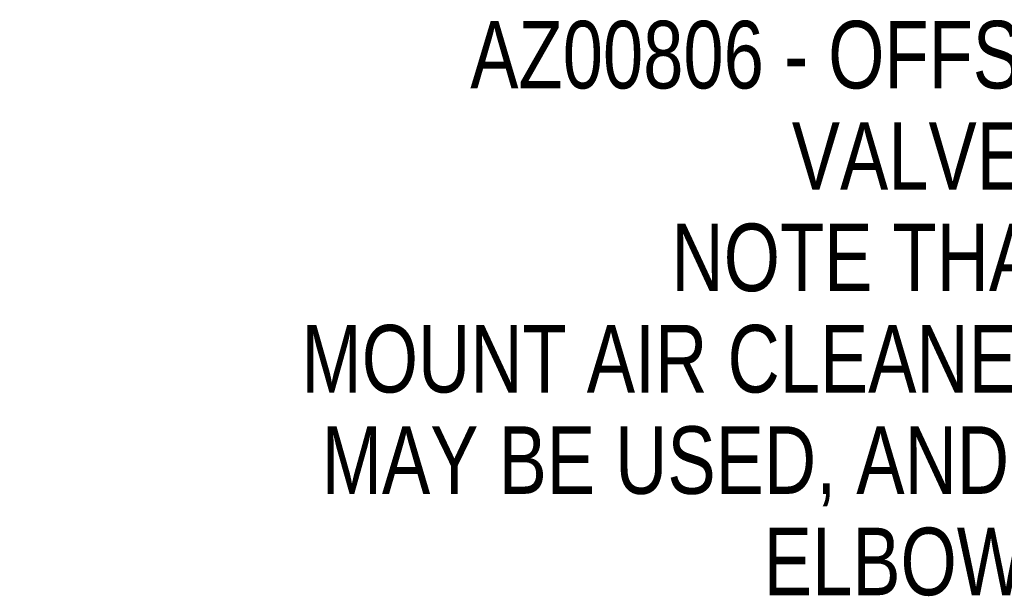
# Model space of a CAD drawing. Header units: inches. Extents: x 0 to 34, y 0 to 22.
# Tile 88 of 175: x 19.2 to 21.3, y 10.4 to 11.5. Entities that reach past the tile are written whole.
import ezdxf

# ---------------------------------------------------------------- set-up
doc = ezdxf.new("R2010")
doc.units = ezdxf.units.IN
doc.header["$LTSCALE"] = 1.87
doc.header["$MEASUREMENT"] = 0
doc.layers.get('0').update_dxf_attribs({"linetype": 'CONTINUOUS'})
doc.layers.add('94_3D_NOTES', color=7, linetype='CONTINUOUS')
doc.styles.get("Standard").update_dxf_attribs({"font": 'txt', "width": 0.8})
doc.dimstyles.get("Standard").update_dxf_attribs({"dimtxt": 0.14, "dimasz": 0.156, "dimexe": 0.125, "dimexo": 0.0625, "dimgap": 0.09, "dimtad": 0, "dimtih": 1, "dimtoh": 1, "dimdec": 3, "dimzin": 4, "dimdsep": 46, "dimtxsty": 'Standard', "dimblk": '_FILLED', "dimblk1": '_FILLED', "dimblk2": '_FILLED', "dimcen": 0.09, "dimadec": 0, "dimazin": 0, "dimtol": 1, "dimtp": 0.001, "dimtm": 0.001, "dimtfac": 1, "dimtdec": 3, "dimtofl": 0, "dimtmove": 0, "dimatfit": 3, "dimldrblk": '_FILLED', "dimfxl": 0, "dimtolj": 1, "dimtzin": 4, "dimarcsym": 0})

# ---------------------------------------------------------------- blocks, each defined once
blk = doc.blocks.new('_FILLED')
at = {"color": 0, "linetype": 'ByBlock'}
blk.add_solid([(0, 0), (-1, 0.2), (-1, -0.2)], dxfattribs=at)

msp = doc.modelspace()

# ---------------------------------------------------------------- texts
at = {"layer": '94_3D_NOTES', "color": 2, "linetype": 'Continuous', "insert": (22.269733, 11.544351), "char_height": 0.14, "width": 3.024, "attachment_point": 3, "line_spacing_factor": 0.9}
msp.add_mtext('AZ00806 - OFFSET AIR INLET\\PVALVE ASSEMBLY - \\PNOTE THAT A REMOTE \\PMOUNT AIR CLEANER ASSEMBLY\\PMAY BE USED, AND THE OFFSET\\PELBOW ELIMINATED', dxfattribs=at)

# ---------------------------------------------------------------- leaders
at = {"layer": '94_3D_NOTES', "color": 2, "linetype": 'Continuous', "annotation_type": 0, "has_hookline": 1, "hookline_direction": 1, "text_width": 2.931894}
msp.add_leader([(24.37019, 10.807998), (22.449733, 11.474351), (22.269733, 11.474351)], dimstyle='Standard', override={"dimtad": 0}, dxfattribs=at)

doc.saveas('drawing.dxf')
